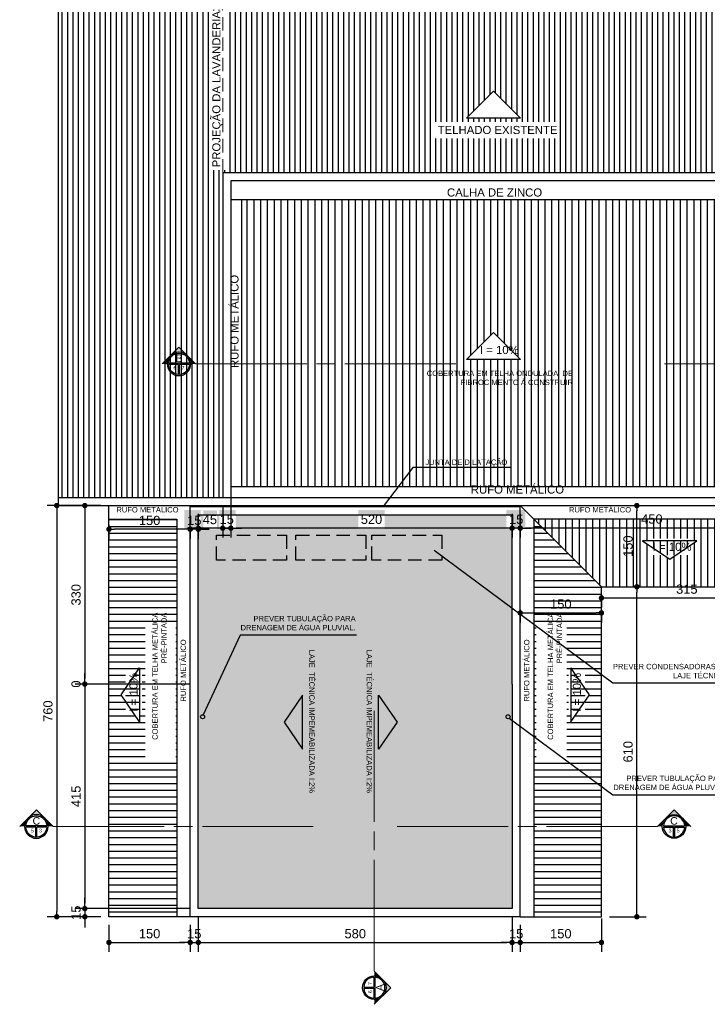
# Model space of a CAD drawing. Header units: metres. Extents: x -44 to 208, y -13 to 238.
# Tile 147 of 154: x 136 to 149, y 91 to 109. Entities that reach past the tile are written whole.
import ezdxf
from ezdxf.enums import TextEntityAlignment as Align

# ---------------------------------------------------------------- set-up
doc = ezdxf.new("R2010")
doc.units = ezdxf.units.M
doc.header["$MEASUREMENT"] = 0
doc.linetypes.add('HIDDEN', pattern=[0.375, 0.25, -0.125])
doc.layers.add('A4Proj', color=1, linetype='HIDDEN', lineweight=9)
doc.layers.add('VIS-V03', color=4, linetype='Continuous', lineweight=25)
for name, color, linetype in [('ALV-CONS', 12, 'Continuous'), ('CTA-GER', 35, 'Continuous'), ('HTC-PIS', 8, 'Continuous'), ('PRJ-GER', 1, 'HIDDEN'), ('SMB-GER', 9, 'Continuous'), ('TXT-ESP', 40, 'Continuous'), ('VIS-V04', 30, 'Continuous'), ('VIS-V05', 31, 'Continuous')]:
    doc.layers.add(name, color=color, linetype=linetype)
doc.styles.add('ARIAL', font='arial.ttf')
doc.styles.add('Griffe', font='arial.ttf')
doc.styles.add('Texto Cota', font='arial.ttf')
doc.styles.add('Texto Especificacao 1-100', font='arial.ttf', dxfattribs={"height": 0.15})
doc.dimstyles.new('ARQ-1-100', dxfattribs={"dimscale": 0, "dimtxt": 0.17, "dimasz": 0.1, "dimexe": 0.175, "dimexo": 0.15, "dimgap": 0.075, "dimtad": 1, "dimdec": 0, "dimlfac": 100, "dimzin": 1, "dimdsep": 46, "dimtxsty": 'Texto Cota', "dimblk1": 'DOT', "dimblk2": 'DOT', "dimsah": 1, "dimcen": 0.2, "dimclrd": 256, "dimclre": 256, "dimclrt": 15, "dimaunit": 1, "dimazin": 0, "dimtfac": 1.8, "dimtdec": 0, "dimtix": 1, "dimtmove": 2, "dimatfit": 1, "dimldrblk": 'DOT', "dimfxl": 1, "dimtolj": 1, "dimtzin": 4, "dimlwd": -1, "dimarcsym": 0})

# ---------------------------------------------------------------- blocks, each defined once
blk = doc.blocks.new('_DOT')
at = {"color": 0, "linetype": 'ByBlock'}
blk.add_line((-0.5, 0), (-1, 0), dxfattribs=at)
at = {"color": 0, "linetype": 'ByBlock', "const_width": 0.5}
blk.add_lwpolyline([(-0.25, 0, 1), (0.25, 0, 1)], format="xyb", close=True, dxfattribs=at)
blk = doc.blocks.new('*D3747')
at = {"layer": 'CTA-GER', "lineweight": -2, "transparency": 16777216}
for p, q in [((149.663, 100.385), (149.663, 99.792)), ((145.158, 100.235), (145.158, 99.792))]:
    blk.add_line(p, q, dxfattribs=at)
at = {"layer": 'CTA-GER', "transparency": 16777216}
blk.add_line((149.563, 99.967), (145.258, 99.967), dxfattribs=at)
at = {"layer": 'Defpoints', "color": 0, "transparency": 16777216}
for p in [(149.663, 100.535), (145.158, 100.385), (145.158, 99.967)]:
    blk.add_point(p, dxfattribs=at)
at = {"layer": 'CTA-GER', "transparency": 16777216, "xscale": 0.1, "yscale": 0.1, "zscale": 0.1, "rotation": 180}
blk.add_blockref('_DOT', (145.158, 99.967), dxfattribs=at)
at = {"layer": 'CTA-GER', "transparency": 16777216, "xscale": 0.1, "yscale": 0.1, "zscale": 0.1}
blk.add_blockref('_DOT', (149.663, 99.967), dxfattribs=at)
at = {"layer": 'CTA-GER', "color": 15, "transparency": 16777216, "insert": (147.589, 100.135), "char_height": 0.17, "attachment_point": 5, "style": 'Texto Cota'}
blk.add_mtext('\\A1;450', dxfattribs=at)
blk = doc.blocks.new('*D3748')
at = {"layer": 'CTA-GER', "lineweight": -2, "transparency": 16777216}
for p, q in [((139.813, 100.585), (139.813, 99.792)), ((139.663, 100.385), (139.663, 99.792))]:
    blk.add_line(p, q, dxfattribs=at)
at = {"layer": 'CTA-GER', "transparency": 16777216}
for p, q in [((139.563, 99.967), (139.463, 99.967)), ((139.813, 99.967), (139.663, 99.967)), ((139.913, 99.967), (140.013, 99.967))]:
    blk.add_line(p, q, dxfattribs=at)
at = {"layer": 'Defpoints', "color": 0, "transparency": 16777216}
for p in [(139.813, 100.735), (139.663, 100.535), (139.663, 99.967)]:
    blk.add_point(p, dxfattribs=at)
at = {"layer": 'CTA-GER', "transparency": 16777216, "xscale": 0.1, "yscale": 0.1, "zscale": 0.1}
blk.add_blockref('_DOT', (139.663, 99.967), dxfattribs=at)
at = {"layer": 'CTA-GER', "transparency": 16777216, "xscale": 0.1, "yscale": 0.1, "zscale": 0.1, "rotation": 180}
blk.add_blockref('_DOT', (139.813, 99.967), dxfattribs=at)
at = {"layer": 'CTA-GER', "color": 15, "transparency": 16777216, "insert": (139.738, 100.129), "char_height": 0.17, "attachment_point": 5, "style": 'Texto Cota'}
blk.add_mtext('\\A1;15', dxfattribs=at)
blk = doc.blocks.new('*D3749')
at = {"layer": 'CTA-GER', "lineweight": -2, "transparency": 16777216}
for p, q in [((139.663, 100.385), (139.663, 99.792)), ((139.213, 100.235), (139.213, 99.792))]:
    blk.add_line(p, q, dxfattribs=at)
at = {"layer": 'CTA-GER', "transparency": 16777216}
for p, q in [((139.113, 99.967), (139.013, 99.967)), ((139.663, 99.967), (139.213, 99.967)), ((139.763, 99.967), (139.863, 99.967))]:
    blk.add_line(p, q, dxfattribs=at)
at = {"layer": 'Defpoints', "color": 0, "transparency": 16777216}
for p in [(139.663, 100.535), (139.213, 100.385), (139.213, 99.967)]:
    blk.add_point(p, dxfattribs=at)
at = {"layer": 'CTA-GER', "transparency": 16777216, "xscale": 0.1, "yscale": 0.1, "zscale": 0.1}
blk.add_blockref('_DOT', (139.213, 99.967), dxfattribs=at)
at = {"layer": 'CTA-GER', "transparency": 16777216, "xscale": 0.1, "yscale": 0.1, "zscale": 0.1, "rotation": 180}
blk.add_blockref('_DOT', (139.663, 99.967), dxfattribs=at)
at = {"layer": 'CTA-GER', "color": 15, "transparency": 16777216, "insert": (139.426, 100.125), "char_height": 0.17, "attachment_point": 5, "style": 'Texto Cota'}
blk.add_mtext('\\A1;45', dxfattribs=at)
blk = doc.blocks.new('*D4093')
at = {"layer": 'CTA-GER', "lineweight": -2, "transparency": 16777216}
for p, q in [((145.008, 100.235), (145.008, 99.792)), ((145.158, 100.235), (145.158, 99.792))]:
    blk.add_line(p, q, dxfattribs=at)
at = {"layer": 'CTA-GER', "transparency": 16777216}
for p, q in [((144.908, 99.967), (144.808, 99.967)), ((145.158, 99.967), (145.008, 99.967)), ((145.258, 99.967), (145.358, 99.967))]:
    blk.add_line(p, q, dxfattribs=at)
at = {"layer": 'Defpoints', "color": 0, "transparency": 16777216}
for p in [(145.008, 100.385), (145.158, 100.385), (145.008, 99.967)]:
    blk.add_point(p, dxfattribs=at)
at = {"layer": 'CTA-GER', "transparency": 16777216, "xscale": 0.1, "yscale": 0.1, "zscale": 0.1}
blk.add_blockref('_DOT', (145.008, 99.967), dxfattribs=at)
at = {"layer": 'CTA-GER', "transparency": 16777216, "xscale": 0.1, "yscale": 0.1, "zscale": 0.1, "rotation": 180}
blk.add_blockref('_DOT', (145.158, 99.967), dxfattribs=at)
at = {"layer": 'CTA-GER', "color": 15, "transparency": 16777216, "insert": (145.083, 100.129), "char_height": 0.17, "attachment_point": 5, "style": 'Texto Cota'}
blk.add_mtext('\\A1;15', dxfattribs=at)
blk = doc.blocks.new('*D4094')
at = {"layer": 'CTA-GER', "lineweight": -2, "transparency": 16777216}
for p, q in [((139.813, 100.235), (139.813, 99.792)), ((145.008, 100.235), (145.008, 99.792))]:
    blk.add_line(p, q, dxfattribs=at)
at = {"layer": 'CTA-GER', "transparency": 16777216}
blk.add_line((144.908, 99.967), (139.913, 99.967), dxfattribs=at)
at = {"layer": 'Defpoints', "color": 0, "transparency": 16777216}
for p in [(139.813, 100.385), (145.008, 100.385), (139.813, 99.967)]:
    blk.add_point(p, dxfattribs=at)
at = {"layer": 'CTA-GER', "transparency": 16777216, "xscale": 0.1, "yscale": 0.1, "zscale": 0.1, "rotation": 180}
blk.add_blockref('_DOT', (139.813, 99.967), dxfattribs=at)
at = {"layer": 'CTA-GER', "transparency": 16777216, "xscale": 0.1, "yscale": 0.1, "zscale": 0.1}
blk.add_blockref('_DOT', (145.008, 99.967), dxfattribs=at)
at = {"layer": 'CTA-GER', "color": 15, "transparency": 16777216, "insert": (142.411, 100.129), "char_height": 0.17, "attachment_point": 5, "style": 'Texto Cota'}
blk.add_mtext('\\A1;520', dxfattribs=at)
blk = doc.blocks.new('*D4095')
at = {"layer": 'CTA-GER', "lineweight": -2, "transparency": 16777216}
for p, q in [((139.213, 100.235), (139.213, 99.773)), ((139.063, 99.997), (139.063, 99.773))]:
    blk.add_line(p, q, dxfattribs=at)
at = {"layer": 'CTA-GER', "transparency": 16777216}
for p, q in [((138.963, 99.948), (138.863, 99.948)), ((139.213, 99.948), (139.063, 99.948)), ((139.313, 99.948), (139.413, 99.948))]:
    blk.add_line(p, q, dxfattribs=at)
at = {"layer": 'Defpoints', "color": 0, "transparency": 16777216}
for p in [(139.213, 100.385), (139.063, 100.147), (139.063, 99.948)]:
    blk.add_point(p, dxfattribs=at)
at = {"layer": 'CTA-GER', "transparency": 16777216, "xscale": 0.1, "yscale": 0.1, "zscale": 0.1}
blk.add_blockref('_DOT', (139.063, 99.948), dxfattribs=at)
at = {"layer": 'CTA-GER', "transparency": 16777216, "xscale": 0.1, "yscale": 0.1, "zscale": 0.1, "rotation": 180}
blk.add_blockref('_DOT', (139.213, 99.948), dxfattribs=at)
at = {"layer": 'CTA-GER', "color": 15, "transparency": 16777216, "insert": (139.138, 100.109), "char_height": 0.17, "attachment_point": 5, "style": 'Texto Cota'}
blk.add_mtext('\\A1;15', dxfattribs=at)
blk = doc.blocks.new('*D4096')
at = {"layer": 'CTA-GER', "lineweight": -2, "transparency": 16777216}
for p, q in [((137.563, 100.028), (137.563, 99.773)), ((139.063, 99.997), (139.063, 99.773))]:
    blk.add_line(p, q, dxfattribs=at)
at = {"layer": 'CTA-GER', "transparency": 16777216}
blk.add_line((138.963, 99.948), (137.663, 99.948), dxfattribs=at)
at = {"layer": 'Defpoints', "color": 0, "transparency": 16777216}
for p in [(137.563, 100.178), (139.063, 100.147), (137.563, 99.948)]:
    blk.add_point(p, dxfattribs=at)
at = {"layer": 'CTA-GER', "transparency": 16777216, "xscale": 0.1, "yscale": 0.1, "zscale": 0.1, "rotation": 180}
blk.add_blockref('_DOT', (137.563, 99.948), dxfattribs=at)
at = {"layer": 'CTA-GER', "transparency": 16777216, "xscale": 0.1, "yscale": 0.1, "zscale": 0.1}
blk.add_blockref('_DOT', (139.063, 99.948), dxfattribs=at)
at = {"layer": 'CTA-GER', "color": 15, "transparency": 16777216, "insert": (138.313, 100.109), "char_height": 0.17, "attachment_point": 5, "style": 'Texto Cota'}
blk.add_mtext('\\A1;150', dxfattribs=at)
blk = doc.blocks.new('*D4097')
at = {"layer": 'CTA-GER', "lineweight": -2, "transparency": 16777216}
for p, q in [((137.563, 92.637), (137.563, 92.137)), ((139.063, 92.637), (139.063, 92.137))]:
    blk.add_line(p, q, dxfattribs=at)
at = {"layer": 'CTA-GER', "transparency": 16777216}
blk.add_line((137.663, 92.312), (138.963, 92.312), dxfattribs=at)
at = {"layer": 'Defpoints', "color": 0, "transparency": 16777216}
for p in [(137.563, 92.787), (139.063, 92.787), (139.063, 92.312)]:
    blk.add_point(p, dxfattribs=at)
at = {"layer": 'CTA-GER', "transparency": 16777216, "xscale": 0.1, "yscale": 0.1, "zscale": 0.1, "rotation": 180}
blk.add_blockref('_DOT', (137.563, 92.312), dxfattribs=at)
at = {"layer": 'CTA-GER', "transparency": 16777216, "xscale": 0.1, "yscale": 0.1, "zscale": 0.1}
blk.add_blockref('_DOT', (139.063, 92.312), dxfattribs=at)
at = {"layer": 'CTA-GER', "color": 15, "transparency": 16777216, "insert": (138.313, 92.473), "char_height": 0.17, "attachment_point": 5, "style": 'Texto Cota'}
blk.add_mtext('\\A1;150', dxfattribs=at)
blk = doc.blocks.new('*D4098')
at = {"layer": 'CTA-GER', "lineweight": -2, "transparency": 16777216}
for p, q in [((139.063, 92.637), (139.063, 92.137)), ((139.213, 92.787), (139.213, 92.137))]:
    blk.add_line(p, q, dxfattribs=at)
at = {"layer": 'CTA-GER', "transparency": 16777216}
for p, q in [((138.963, 92.312), (138.863, 92.312)), ((139.063, 92.312), (139.213, 92.312)), ((139.313, 92.312), (139.413, 92.312))]:
    blk.add_line(p, q, dxfattribs=at)
at = {"layer": 'Defpoints', "color": 0, "transparency": 16777216}
for p in [(139.213, 92.937), (139.063, 92.787), (139.213, 92.312)]:
    blk.add_point(p, dxfattribs=at)
at = {"layer": 'CTA-GER', "transparency": 16777216, "xscale": 0.1, "yscale": 0.1, "zscale": 0.1}
blk.add_blockref('_DOT', (139.063, 92.312), dxfattribs=at)
at = {"layer": 'CTA-GER', "transparency": 16777216, "xscale": 0.1, "yscale": 0.1, "zscale": 0.1, "rotation": 180}
blk.add_blockref('_DOT', (139.213, 92.312), dxfattribs=at)
at = {"layer": 'CTA-GER', "color": 15, "transparency": 16777216, "insert": (139.138, 92.473), "char_height": 0.17, "attachment_point": 5, "style": 'Texto Cota'}
blk.add_mtext('\\A1;15', dxfattribs=at)
blk = doc.blocks.new('*D4099')
at = {"layer": 'CTA-GER', "lineweight": -2, "transparency": 16777216}
for p, q in [((139.213, 92.787), (139.213, 92.137)), ((145.008, 92.787), (145.008, 92.137))]:
    blk.add_line(p, q, dxfattribs=at)
at = {"layer": 'CTA-GER', "transparency": 16777216}
blk.add_line((139.313, 92.312), (144.908, 92.312), dxfattribs=at)
at = {"layer": 'Defpoints', "color": 0, "transparency": 16777216}
for p in [(139.213, 92.937), (145.008, 92.937), (145.008, 92.312)]:
    blk.add_point(p, dxfattribs=at)
at = {"layer": 'CTA-GER', "transparency": 16777216, "xscale": 0.1, "yscale": 0.1, "zscale": 0.1, "rotation": 180}
blk.add_blockref('_DOT', (139.213, 92.312), dxfattribs=at)
at = {"layer": 'CTA-GER', "transparency": 16777216, "xscale": 0.1, "yscale": 0.1, "zscale": 0.1}
blk.add_blockref('_DOT', (145.008, 92.312), dxfattribs=at)
at = {"layer": 'CTA-GER', "color": 15, "transparency": 16777216, "insert": (142.111, 92.473), "char_height": 0.17, "attachment_point": 5, "style": 'Texto Cota'}
blk.add_mtext('\\A1;580', dxfattribs=at)
blk = doc.blocks.new('*D4100')
at = {"layer": 'CTA-GER', "lineweight": -2, "transparency": 16777216}
for p, q in [((145.008, 92.787), (145.008, 92.137)), ((145.158, 92.637), (145.158, 92.137))]:
    blk.add_line(p, q, dxfattribs=at)
at = {"layer": 'CTA-GER', "transparency": 16777216}
for p, q in [((144.908, 92.312), (144.808, 92.312)), ((145.008, 92.312), (145.158, 92.312)), ((145.258, 92.312), (145.358, 92.312))]:
    blk.add_line(p, q, dxfattribs=at)
at = {"layer": 'Defpoints', "color": 0, "transparency": 16777216}
for p in [(145.008, 92.937), (145.158, 92.787), (145.158, 92.312)]:
    blk.add_point(p, dxfattribs=at)
at = {"layer": 'CTA-GER', "transparency": 16777216, "xscale": 0.1, "yscale": 0.1, "zscale": 0.1}
blk.add_blockref('_DOT', (145.008, 92.312), dxfattribs=at)
at = {"layer": 'CTA-GER', "transparency": 16777216, "xscale": 0.1, "yscale": 0.1, "zscale": 0.1, "rotation": 180}
blk.add_blockref('_DOT', (145.158, 92.312), dxfattribs=at)
at = {"layer": 'CTA-GER', "color": 15, "transparency": 16777216, "insert": (145.083, 92.473), "char_height": 0.17, "attachment_point": 5, "style": 'Texto Cota'}
blk.add_mtext('\\A1;15', dxfattribs=at)
blk = doc.blocks.new('*D4101')
at = {"layer": 'CTA-GER', "lineweight": -2, "transparency": 16777216}
for p, q in [((145.158, 92.637), (145.158, 92.137)), ((146.658, 92.755), (146.658, 92.137))]:
    blk.add_line(p, q, dxfattribs=at)
at = {"layer": 'CTA-GER', "transparency": 16777216}
blk.add_line((145.258, 92.312), (146.558, 92.312), dxfattribs=at)
at = {"layer": 'Defpoints', "color": 0, "transparency": 16777216}
for p in [(146.658, 92.905), (145.158, 92.787), (146.658, 92.312)]:
    blk.add_point(p, dxfattribs=at)
at = {"layer": 'CTA-GER', "transparency": 16777216, "xscale": 0.1, "yscale": 0.1, "zscale": 0.1, "rotation": 180}
blk.add_blockref('_DOT', (145.158, 92.312), dxfattribs=at)
at = {"layer": 'CTA-GER', "transparency": 16777216, "xscale": 0.1, "yscale": 0.1, "zscale": 0.1}
blk.add_blockref('_DOT', (146.658, 92.312), dxfattribs=at)
at = {"layer": 'CTA-GER', "color": 15, "transparency": 16777216, "insert": (145.908, 92.473), "char_height": 0.17, "attachment_point": 5, "style": 'Texto Cota'}
blk.add_mtext('\\A1;150', dxfattribs=at)
blk = doc.blocks.new('*D4102')
at = {"layer": 'CTA-GER', "lineweight": -2, "transparency": 16777216}
for p, q in [((137.413, 100.385), (136.941, 100.385)), ((139.063, 97.087), (136.941, 97.087))]:
    blk.add_line(p, q, dxfattribs=at)
at = {"layer": 'CTA-GER', "transparency": 16777216}
blk.add_line((137.116, 100.285), (137.116, 97.187), dxfattribs=at)
at = {"layer": 'Defpoints', "color": 0, "transparency": 16777216}
for p in [(137.563, 100.385), (137.116, 97.087), (139.213, 97.087)]:
    blk.add_point(p, dxfattribs=at)
at = {"layer": 'CTA-GER', "transparency": 16777216, "xscale": 0.1, "yscale": 0.1, "zscale": 0.1}
for p, rotation in [((137.116, 100.385), 90), ((137.116, 97.087), 270)]:
    blk.add_blockref('_DOT', p, dxfattribs=dict(at, rotation=rotation))
at = {"layer": 'CTA-GER', "color": 15, "transparency": 16777216, "insert": (136.955, 98.736), "char_height": 0.17, "attachment_point": 5, "rotation": 90, "style": 'Texto Cota'}
blk.add_mtext('\\A1;330', dxfattribs=at)
blk = doc.blocks.new('*D4103')
at = {"layer": 'CTA-GER', "transparency": 16777216}
for p, q in [((137.116, 97.187), (137.116, 97.287)), ((137.116, 96.987), (137.116, 96.887))]:
    blk.add_line(p, q, dxfattribs=at)
at = {"layer": 'CTA-GER', "lineweight": -2, "transparency": 16777216}
blk.add_line((139.063, 97.087), (136.941, 97.087), dxfattribs=at)
blk.add_line((139.063, 97.087), (136.941, 97.087), dxfattribs=at)
at = {"layer": 'Defpoints', "color": 0, "transparency": 16777216}
for p in [(137.116, 97.087), (139.213, 97.087), (139.213, 97.087)]:
    blk.add_point(p, dxfattribs=at)
at = {"layer": 'CTA-GER', "transparency": 16777216, "xscale": 0.1, "yscale": 0.1, "zscale": 0.1}
for rotation in [270, 90]:
    blk.add_blockref('_DOT', (137.116, 97.087), dxfattribs=dict(at, rotation=rotation))
at = {"layer": 'CTA-GER', "color": 15, "transparency": 16777216, "insert": (136.955, 97.087), "char_height": 0.17, "attachment_point": 5, "rotation": 90, "style": 'Texto Cota'}
blk.add_mtext('\\A1;0', dxfattribs=at)
blk = doc.blocks.new('*D4104')
at = {"layer": 'CTA-GER', "lineweight": -2, "transparency": 16777216}
for p, q in [((139.063, 97.087), (136.941, 97.087)), ((139.063, 92.937), (136.941, 92.937))]:
    blk.add_line(p, q, dxfattribs=at)
at = {"layer": 'CTA-GER', "transparency": 16777216}
blk.add_line((137.116, 96.987), (137.116, 93.037), dxfattribs=at)
at = {"layer": 'Defpoints', "color": 0, "transparency": 16777216}
for p in [(139.213, 97.087), (137.116, 92.937), (139.213, 92.937)]:
    blk.add_point(p, dxfattribs=at)
at = {"layer": 'CTA-GER', "transparency": 16777216, "xscale": 0.1, "yscale": 0.1, "zscale": 0.1}
for p, rotation in [((137.116, 97.087), 90), ((137.116, 92.937), 270)]:
    blk.add_blockref('_DOT', p, dxfattribs=dict(at, rotation=rotation))
at = {"layer": 'CTA-GER', "color": 15, "transparency": 16777216, "insert": (136.955, 95.012), "char_height": 0.17, "attachment_point": 5, "rotation": 90, "style": 'Texto Cota'}
blk.add_mtext('\\A1;415', dxfattribs=at)
blk = doc.blocks.new('*D4105')
at = {"layer": 'CTA-GER', "transparency": 16777216}
for p, q in [((137.116, 93.037), (137.116, 93.137)), ((137.116, 92.937), (137.116, 92.787)), ((137.116, 92.687), (137.116, 92.587))]:
    blk.add_line(p, q, dxfattribs=at)
at = {"layer": 'CTA-GER', "lineweight": -2, "transparency": 16777216}
for p, q in [((139.063, 92.937), (136.941, 92.937)), ((137.413, 92.787), (136.941, 92.787))]:
    blk.add_line(p, q, dxfattribs=at)
at = {"layer": 'Defpoints', "color": 0, "transparency": 16777216}
for p in [(139.213, 92.937), (137.116, 92.787), (137.563, 92.787)]:
    blk.add_point(p, dxfattribs=at)
at = {"layer": 'CTA-GER', "transparency": 16777216, "xscale": 0.1, "yscale": 0.1, "zscale": 0.1}
for p, rotation in [((137.116, 92.937), 270), ((137.116, 92.787), 90)]:
    blk.add_blockref('_DOT', p, dxfattribs=dict(at, rotation=rotation))
at = {"layer": 'CTA-GER', "color": 15, "transparency": 16777216, "insert": (136.955, 92.862), "char_height": 0.17, "attachment_point": 5, "rotation": 90, "style": 'Texto Cota'}
blk.add_mtext('\\A1;15', dxfattribs=at)
blk = doc.blocks.new('*D4106')
at = {"layer": 'CTA-GER', "lineweight": -2, "transparency": 16777216}
for p, q in [((137.413, 100.385), (136.423, 100.385)), ((137.413, 92.787), (136.423, 92.787))]:
    blk.add_line(p, q, dxfattribs=at)
at = {"layer": 'CTA-GER', "transparency": 16777216}
blk.add_line((136.598, 100.285), (136.598, 92.887), dxfattribs=at)
at = {"layer": 'Defpoints', "color": 0, "transparency": 16777216}
for p in [(137.563, 100.385), (136.598, 92.787), (137.563, 92.787)]:
    blk.add_point(p, dxfattribs=at)
at = {"layer": 'CTA-GER', "transparency": 16777216, "xscale": 0.1, "yscale": 0.1, "zscale": 0.1}
for p, rotation in [((136.598, 100.385), 90), ((136.598, 92.787), 270)]:
    blk.add_blockref('_DOT', p, dxfattribs=dict(at, rotation=rotation))
at = {"layer": 'CTA-GER', "color": 15, "transparency": 16777216, "insert": (136.436, 96.586), "char_height": 0.17, "attachment_point": 5, "rotation": 90, "style": 'Texto Cota'}
blk.add_mtext('\\A1;760', dxfattribs=at)
blk = doc.blocks.new('*D4107')
at = {"layer": 'CTA-GER', "lineweight": -2, "transparency": 16777216}
for p, q in [((146.808, 98.885), (147.486, 98.885)), ((146.808, 92.787), (147.486, 92.787))]:
    blk.add_line(p, q, dxfattribs=at)
at = {"layer": 'CTA-GER', "transparency": 16777216}
blk.add_line((147.311, 92.887), (147.311, 98.785), dxfattribs=at)
at = {"layer": 'Defpoints', "color": 0, "transparency": 16777216}
for p in [(146.658, 98.885), (147.311, 98.885), (146.658, 92.787)]:
    blk.add_point(p, dxfattribs=at)
at = {"layer": 'CTA-GER', "transparency": 16777216, "xscale": 0.1, "yscale": 0.1, "zscale": 0.1}
for p, rotation in [((147.311, 98.885), 90), ((147.311, 92.787), 270)]:
    blk.add_blockref('_DOT', p, dxfattribs=dict(at, rotation=rotation))
at = {"layer": 'CTA-GER', "color": 15, "transparency": 16777216, "insert": (147.149, 95.836), "char_height": 0.17, "attachment_point": 5, "rotation": 90, "style": 'Texto Cota'}
blk.add_mtext('\\A1;610', dxfattribs=at)
blk = doc.blocks.new('*D4108')
at = {"layer": 'CTA-GER', "lineweight": -2, "transparency": 16777216}
for p, q in [((146.961, 100.385), (147.486, 100.385)), ((146.808, 98.885), (147.486, 98.885))]:
    blk.add_line(p, q, dxfattribs=at)
at = {"layer": 'CTA-GER', "transparency": 16777216}
blk.add_line((147.311, 98.985), (147.311, 100.285), dxfattribs=at)
at = {"layer": 'Defpoints', "color": 0, "transparency": 16777216}
for p in [(146.811, 100.385), (147.311, 100.385), (146.658, 98.885)]:
    blk.add_point(p, dxfattribs=at)
at = {"layer": 'CTA-GER', "transparency": 16777216, "xscale": 0.1, "yscale": 0.1, "zscale": 0.1}
for p, rotation in [((147.311, 100.385), 90), ((147.311, 98.885), 270)]:
    blk.add_blockref('_DOT', p, dxfattribs=dict(at, rotation=rotation))
at = {"layer": 'CTA-GER', "color": 15, "transparency": 16777216, "insert": (147.149, 99.635), "char_height": 0.17, "attachment_point": 5, "rotation": 90, "style": 'Texto Cota'}
blk.add_mtext('\\A1;150', dxfattribs=at)
blk = doc.blocks.new('*D4109')
at = {"layer": 'CTA-GER', "lineweight": -2, "transparency": 16777216}
for p, q in [((145.158, 98.459), (145.158, 98.226)), ((146.658, 98.459), (146.658, 98.226))]:
    blk.add_line(p, q, dxfattribs=at)
at = {"layer": 'CTA-GER', "transparency": 16777216}
blk.add_line((145.258, 98.401), (146.558, 98.401), dxfattribs=at)
at = {"layer": 'Defpoints', "color": 0, "transparency": 16777216}
for p in [(145.158, 98.609), (146.658, 98.609), (146.658, 98.401)]:
    blk.add_point(p, dxfattribs=at)
at = {"layer": 'CTA-GER', "transparency": 16777216, "xscale": 0.1, "yscale": 0.1, "zscale": 0.1, "rotation": 180}
blk.add_blockref('_DOT', (145.158, 98.401), dxfattribs=at)
at = {"layer": 'CTA-GER', "transparency": 16777216, "xscale": 0.1, "yscale": 0.1, "zscale": 0.1}
blk.add_blockref('_DOT', (146.658, 98.401), dxfattribs=at)
at = {"layer": 'CTA-GER', "color": 15, "transparency": 16777216, "insert": (145.908, 98.563), "char_height": 0.17, "attachment_point": 5, "style": 'Texto Cota'}
blk.add_mtext('\\A1;150', dxfattribs=at)
blk = doc.blocks.new('*D4110')
at = {"layer": 'CTA-GER', "lineweight": -2, "transparency": 16777216}
for p, q in [((146.658, 98.735), (146.658, 98.502)), ((149.812, 98.735), (149.812, 98.502))]:
    blk.add_line(p, q, dxfattribs=at)
at = {"layer": 'CTA-GER', "transparency": 16777216}
blk.add_line((146.758, 98.677), (149.712, 98.677), dxfattribs=at)
at = {"layer": 'Defpoints', "color": 0, "transparency": 16777216}
for p in [(146.658, 98.885), (149.812, 98.885), (149.812, 98.677)]:
    blk.add_point(p, dxfattribs=at)
at = {"layer": 'CTA-GER', "transparency": 16777216, "xscale": 0.1, "yscale": 0.1, "zscale": 0.1, "rotation": 180}
blk.add_blockref('_DOT', (146.658, 98.677), dxfattribs=at)
at = {"layer": 'CTA-GER', "transparency": 16777216, "xscale": 0.1, "yscale": 0.1, "zscale": 0.1}
blk.add_blockref('_DOT', (149.812, 98.677), dxfattribs=at)
at = {"layer": 'CTA-GER', "color": 15, "transparency": 16777216, "insert": (148.235, 98.839), "char_height": 0.17, "attachment_point": 5, "style": 'Texto Cota'}
blk.add_mtext('\\A1;315', dxfattribs=at)
blk = doc.blocks.new('Corte dir-cima')
h = blk.add_hatch(color=256)
h.dxf.hatch_style = 1
h.paths.add_polyline_path([(8.189, 0.439), (7.75, 0.879), (7.311, 0.439, -0.414214)])
h = blk.add_hatch(color=256)
h.dxf.hatch_style = 1
h.paths.add_polyline_path([(7.311, 0.439, 0.198912), (7.129, 0), (6.871, 0)])
h = blk.add_hatch(color=256)
h.dxf.hatch_style = 1
h.paths.add_polyline_path([(8.189, 0.439), (8.629, 0), (8.371, 0, 0.198912)])
for p, q in [((6.871, 0), (7.75, 0.879)), ((8.629, 0), (7.75, 0.879)), ((7.192, 0.031), (8.308, 0.031)), ((7.129, -0.031), (7.129, -0.031)), ((7.192, -0.031), (7.719, -0.031)), ((7.719, -0.559), (7.719, -0.031)), ((7.781, -0.031), (8.308, -0.031)), ((7.781, -0.559), (7.781, -0.031))]:
    blk.add_line(p, q)
at = {"const_width": 0.05}
for points in [[(-6.871, 0), (-1, 0)], [(-0.5, 0), (0.5, 0)], [(1, 0), (6.871, 0)]]:
    blk.add_lwpolyline(points, dxfattribs=at)
blk.add_circle((7.75, 0), 0.621)
for start, end in [(3.1847, 176.8153), (183.1847, 266.8153), (273.1847, 356.8153)]:
    blk.add_arc((7.75, 0), 0.559, start, end)
at = {"style": 'Griffe'}
for tag, height, p in [('A', 0.4, (7.75, 0.295)), ('B', 0.2, (7.537, -0.213)), ('C', 0.2, (7.963, -0.213))]:
    blk.add_attdef(tag, text='', height=height, dxfattribs=at).set_placement(p, align=Align.MIDDLE_CENTER)

msp = doc.modelspace()

# ---------------------------------------------------------------- hatches: boundary and pattern name
at = {"layer": 'ALV-CONS'}
h = msp.add_hatch(dxfattribs=at)
h.set_pattern_fill('ANSI31', color=256, angle=45)
h.set_pattern_definition([(90, (158.3678, 0.38505), (-0.125, 3e-17), [])])
h.paths.add_polyline_path([(149.463, 106.035), (140.013, 106.035), (140.013, 100.735), (149.463, 100.735)])
h.paths.add_polyline_path([(145.164, 103.085), (144.164, 103.085), (144.664, 103.585)], flags=16)
h.paths.add_polyline_path([(144.418, 103.117), (144.946, 103.117), (144.946, 103.323), (144.418, 103.323)], flags=8)
h = msp.add_hatch(dxfattribs=at)
h.set_pattern_fill('ANSI31', color=256, angle=45)
h.paths.add_polyline_path([(149.812, 100.135), (145.409, 100.135), (146.658, 98.885), (149.812, 98.885)])
h.paths.add_polyline_path([(147.418, 99.732), (148.418, 99.732), (147.918, 99.392)], flags=16)
h.paths.add_polyline_path([(149.555, 99.952), (149.904, 99.952), (149.904, 100.303), (149.555, 100.303)])
h.paths.add_polyline_path([(147.548, 99.469), (148.339, 99.469), (148.339, 99.778), (147.548, 99.778)], flags=16)
h = msp.add_hatch(dxfattribs=at)
h.set_pattern_fill('ANSI31', color=256, angle=135)
h.paths.add_polyline_path([(138.813, 100.135), (137.563, 100.135), (137.563, 92.787), (138.813, 92.787)])
h.paths.add_polyline_path([(138.127, 97.388), (138.127, 96.388), (137.786, 96.888)], flags=16)
h.paths.add_polyline_path([(138.795, 95.704), (138.795, 98.137), (138.229, 98.137), (138.229, 95.704)], flags=16)
h.paths.add_polyline_path([(138.175, 96.519), (138.175, 97.31), (137.866, 97.31), (137.866, 96.519)], flags=16)
h = msp.add_hatch(dxfattribs=at)
h.set_pattern_fill('ANSI31', color=256, angle=135)
h.paths.add_polyline_path([(145.408, 100.135), (145.408, 92.787), (146.658, 92.787), (146.658, 98.885)])
h.paths.add_polyline_path([(146.095, 97.388), (146.435, 96.888), (146.095, 96.388)], flags=16)
h.paths.add_polyline_path([(146.019, 95.704), (146.019, 98.137), (145.453, 98.137), (145.453, 95.704)], flags=16)
h.paths.add_polyline_path([(146.357, 96.519), (146.357, 97.31), (146.048, 97.31), (146.048, 96.519)], flags=16)
at = {"layer": 'HTC-PIS'}
h = msp.add_hatch(dxfattribs=at)
h.set_pattern_fill('_USER', color=256, scale=0.1, angle=90, pattern_type=0)
h.set_pattern_definition([(90, (0, 0), (-0.1, 6e-18), [])])
h.paths.add_polyline_path([(139.663, 106.535), (139.663, 109.535), (136.632, 109.539), (136.632, 100.539), (139.663, 100.535)])
h.paths.add_polyline_path([(149.813, 109.535), (139.663, 109.535), (139.663, 106.535), (149.813, 106.535)])
h.paths.add_polyline_path([(144.164, 107.541), (144.664, 108.041), (145.164, 107.541)], flags=16)
h.paths.add_polyline_path([(152.313, 106.535), (149.813, 106.535), (149.813, 100.535), (152.313, 100.535)], flags=17)
h.paths.add_polyline_path([(154.313, 109.535), (149.813, 109.535), (149.813, 106.535), (152.313, 106.535), (152.313, 100.535), (152.463, 100.535), (154.313, 100.535)])
h.paths.add_polyline_path([(154.313, 119.385), (149.813, 119.385), (149.813, 110.735), (154.313, 110.735)])
h.paths.add_polyline_path([(149.813, 119.385), (139.663, 119.385), (139.663, 110.735), (149.813, 110.735)])
h.paths.add_polyline_path([(144.664, 115.098), (144.164, 115.598), (145.164, 115.598)], flags=16)
h.paths.add_polyline_path([(139.663, 119.385), (136.632, 119.385), (136.632, 110.735), (139.663, 110.735)])
h.paths.add_polyline_path([(139.735, 106.581), (139.735, 109.545), (139.426, 109.545), (139.426, 106.581)])
h.paths.add_polyline_path([(143.592, 107.165), (145.879, 107.165), (145.879, 107.474), (143.592, 107.474)], flags=16)
h.paths.add_polyline_path([(149.895, 106.581), (149.895, 109.545), (149.586, 109.545), (149.586, 106.581)])
h.paths.add_polyline_path([(152.369, 101.733), (152.369, 104.696), (152.06, 104.696), (152.06, 101.733)], flags=16)
h.paths.add_polyline_path([(150.139, 114.918), (150.139, 115.202), (149.933, 115.202), (149.933, 114.918)], flags=16)
h.paths.add_polyline_path([(149.895, 114.032), (149.895, 116.995), (149.586, 116.995), (149.586, 114.032)])
h.paths.add_polyline_path([(143.592, 115.618), (145.879, 115.618), (145.879, 115.927), (143.592, 115.927)], flags=16)
h.paths.add_polyline_path([(139.744, 113.698), (139.744, 116.661), (139.435, 116.661), (139.435, 113.698)])
h = msp.add_hatch(dxfattribs=at)
h.set_pattern_fill('AR-CONC', color=256, scale=0.05)
h.set_pattern_definition([(50, (0, 0), (0.3586301, -0.03137607), [0.0375, -0.4125]), (355, (0, 0), (-0.0693757, 0.3760961), [0.03, -0.33]), (100.45144, (0.0299, -0.0026), (0.2892544, 0.34472), [0.0318701, -0.35057106]), (46.1842, (0, 0.1), (0.5336207, -0.0827596), [0.05625, -0.61875]), (96.63564, (0.04447, 0.0931), (0.467331, 0.4870593), [0.0478052, -0.5258569]), (351.18416, (0, 0.1), (0.467331, 0.4870593), [0.045, -0.495]), (21, (0.05, 0.075), (0.29845353, -0.20130945), [0.0375, -0.4125]), (326, (0.05, 0.075), (0.1216577, 0.362575), [0.03, -0.33]), (71.45144, (0.07487, 0.05822), (0.4201112, 0.1612656), [0.0318701, -0.35057106]), (37.5, (0, 0), (0.00607993, 0.16644693), [0, -0.326, 0, -0.335, 0, -0.33125]), (7.5, (0, 0), (0.13153477, 0.19720586), [0, -0.191, 0, -0.3185, 0, -0.12625]), (327.5, (-0.1115, 0), (0.26691122, -0.01127744), [0, -0.125, 0, -0.39, 0, -0.5175]), (317.5, (-0.1615, 0), (0.2915931, 0.0500525), [0, -0.1625, 0, -0.259, 0, -0.3675])])
h.paths.add_polyline_path([(145.008, 100.215), (139.213, 100.215), (139.213, 92.937), (145.008, 92.937)])
h.paths.add_polyline_path([(142.519, 98.439), (142.019, 98.437), (141.519, 98.439)], flags=16)
h.paths.add_polyline_path([(139.555, 99.952), (139.904, 99.952), (139.904, 100.303), (139.555, 100.303)])
h.paths.add_polyline_path([(139.255, 99.948), (139.604, 99.948), (139.604, 100.299), (139.255, 100.299)])
h.paths.add_polyline_path([(144.901, 99.952), (145.25, 99.952), (145.25, 100.303), (144.901, 100.303)])
h.paths.add_polyline_path([(142.171, 99.952), (142.652, 99.952), (142.652, 100.303), (142.171, 100.303)])
h.paths.add_polyline_path([(138.955, 99.952), (139.304, 99.952), (139.304, 100.303), (138.955, 100.303)])
h.paths.add_polyline_path([(140.662, 98.481), (143.36, 98.481)], flags=16)

# ---------------------------------------------------------------- linework, layer by layer
at = {"layer": 'A4Proj'}
msp.add_line((139.663, 106.535), (139.663, 119.385), dxfattribs=at)
at = {"layer": 'CTA-GER'}
for points in [[(144.97, 101.087), (143.175, 101.087), (142.628, 100.365)], [(149.016, 97.101), (146.87, 97.101), (143.571, 99.553)], [(142.132, 97.987), (139.985, 97.987), (139.304, 96.517)], [(149.016, 95.035), (146.87, 95.035), (144.951, 96.449)]]:
    msp.add_lwpolyline(points, dxfattribs=at)
at = {"layer": 'PRJ-GER'}
for points in [[(139.547, 99.837), (140.842, 99.837), (140.842, 99.377), (139.547, 99.377)], [(141.014, 99.837), (142.308, 99.837), (142.308, 99.377), (141.014, 99.377)], [(142.418, 99.837), (143.712, 99.837), (143.712, 99.377), (142.418, 99.377)]]:
    msp.add_lwpolyline(points, close=True, dxfattribs=at)
at = {"layer": 'TXT-ESP'}
for points in [[(144.164, 107.541), (144.664, 108.041), (145.164, 107.541)], [(144.164, 103.085), (144.664, 103.585), (145.164, 103.085)], [(147.418, 99.732), (147.918, 99.392), (148.418, 99.732)], [(138.127, 96.388), (137.786, 96.888), (138.127, 97.388)], [(146.095, 96.388), (146.435, 96.888), (146.095, 97.388)], [(141.138, 96.881), (140.798, 96.381), (141.138, 95.881)], [(142.543, 96.881), (142.883, 96.381), (142.543, 95.881)]]:
    msp.add_lwpolyline(points, close=True, dxfattribs=at)
at = {"layer": 'VIS-V03'}
for p, q in [((149.813, 106.535), (139.663, 106.535)), ((139.663, 106.535), (139.663, 100.535)), ((149.663, 106.385), (139.813, 106.385)), ((139.813, 106.385), (139.813, 100.535)), ((136.632, 100.535), (154.313, 100.535)), ((136.632, 100.385), (154.313, 100.385)), ((139.063, 92.787), (139.063, 100.365)), ((139.063, 100.365), (145.158, 100.365)), ((145.158, 92.787), (145.158, 100.365)), ((139.213, 97.087), (139.213, 100.215)), ((139.213, 100.215), (145.008, 100.215)), ((145.008, 97.087), (145.008, 100.215)), ((139.213, 92.937), (139.213, 97.087)), ((145.008, 97.087), (145.008, 92.937)), ((145.008, 92.937), (139.213, 92.937)), ((145.158, 92.787), (139.063, 92.787))]:
    msp.add_line(p, q, dxfattribs=at)
msp.add_lwpolyline([(136.632, 100.385), (136.632, 110.001), (136.033, 110.083), (137.231, 110.083), (136.632, 110.166), (136.632, 119.535)], dxfattribs=at)
for centre in [(139.292, 96.482), (144.933, 96.482)]:
    msp.add_circle(centre, 0.0375, dxfattribs=at)
at = {"layer": 'VIS-V04'}
msp.add_line((149.663, 106.035), (139.813, 106.035), dxfattribs=at)
at = {"layer": 'VIS-V05'}
for p, q in [((140.013, 106.035), (140.013, 100.735)), ((139.813, 100.735), (149.663, 100.735)), ((146.658, 98.885), (145.158, 100.385))]:
    msp.add_line(p, q, dxfattribs=at)
for points in [[(139.063, 92.787), (137.563, 92.787), (137.563, 100.385)], [(145.158, 92.787), (146.658, 92.787), (146.658, 98.885), (149.812, 98.885), (149.812, 100.384)], [(137.563, 100.135), (138.813, 100.135), (138.813, 92.787)], [(149.813, 100.135), (145.408, 100.135), (145.408, 92.787)]]:
    msp.add_lwpolyline(points, dxfattribs=at)

# ---------------------------------------------------------------- block references
at = {"layer": 'SMB-GER'}
ref = msp.add_blockref('Corte dir-cima', (141.568, 103.003), dxfattribs=dict(at, xscale=-0.35, yscale=0.35, zscale=0.35))
ref.add_attrib('A', 'B', dxfattribs={"layer": '0', "height": 0.14, "style": 'Griffe'}).set_placement((138.858, 103.107), align=Align.MIDDLE_CENTER)
ref.add_attrib('B', '7', dxfattribs={"layer": '0', "height": 0.07, "style": 'Griffe'}).set_placement((138.93, 102.929), align=Align.MIDDLE_CENTER)
ref.add_attrib('C', '6', dxfattribs={"layer": '0', "height": 0.07, "style": 'Griffe'}).set_placement((138.781, 102.929), align=Align.MIDDLE_CENTER)
ref = msp.add_blockref('Corte dir-cima', (150.227, 103.003), dxfattribs=dict(at, xscale=0.35, yscale=0.35, zscale=0.35))
ref.add_attrib('A', 'B', dxfattribs={"layer": '0', "height": 0.14, "style": 'Griffe'}).set_placement((152.938, 103.107), align=Align.MIDDLE_CENTER)
ref.add_attrib('B', '6', dxfattribs={"layer": '0', "height": 0.07, "style": 'Griffe'}).set_placement((152.865, 102.929), align=Align.MIDDLE_CENTER)
ref.add_attrib('C', '7', dxfattribs={"layer": '0', "height": 0.07, "style": 'Griffe'}).set_placement((153.014, 102.929), align=Align.MIDDLE_CENTER)
ref = msp.add_blockref('Corte dir-cima', (142.463, 94.189), dxfattribs=dict(at, xscale=0.35, yscale=0.35, zscale=0.35, rotation=270))
ref.add_attrib('A', 'A', dxfattribs={"layer": '0', "height": 0.14, "rotation": 270, "style": 'Griffe', "text_generation_flag": 6}).set_placement((142.566, 91.479), align=Align.MIDDLE_CENTER)
ref.add_attrib('B', '7', dxfattribs={"layer": '0', "height": 0.07, "rotation": 270, "style": 'Griffe', "text_generation_flag": 6}).set_placement((142.388, 91.551), align=Align.MIDDLE_CENTER)
ref.add_attrib('C', '6', dxfattribs={"layer": '0', "height": 0.07, "rotation": 270, "style": 'Griffe', "text_generation_flag": 6}).set_placement((142.388, 91.402), align=Align.MIDDLE_CENTER)
ref = msp.add_blockref('Corte dir-cima', (138.934, 94.455), dxfattribs=dict(at, xscale=-0.35, yscale=0.35, zscale=0.35))
ref.add_attrib('A', 'C', dxfattribs={"layer": '0', "height": 0.14, "rotation": 180, "style": 'Griffe', "text_generation_flag": 6}).set_placement((136.222, 94.558), align=Align.MIDDLE_CENTER)
ref.add_attrib('B', '3', dxfattribs={"layer": '0', "height": 0.07, "rotation": 180, "style": 'Griffe', "text_generation_flag": 6}).set_placement((136.297, 94.38), align=Align.MIDDLE_CENTER)
ref.add_attrib('C', '5', dxfattribs={"layer": '0', "height": 0.07, "rotation": 180, "style": 'Griffe', "text_generation_flag": 6}).set_placement((136.147, 94.38), align=Align.MIDDLE_CENTER)
ref = msp.add_blockref('Corte dir-cima', (145.287, 94.455), dxfattribs=dict(at, xscale=0.35, yscale=0.35, zscale=0.35))
ref.add_attrib('A', 'C', dxfattribs={"layer": '0', "height": 0.14, "rotation": 180, "style": 'Griffe', "text_generation_flag": 6}).set_placement((147.998, 94.558), align=Align.MIDDLE_CENTER)
ref.add_attrib('B', '3', dxfattribs={"layer": '0', "height": 0.07, "rotation": 180, "style": 'Griffe', "text_generation_flag": 6}).set_placement((147.925, 94.38), align=Align.MIDDLE_CENTER)
ref.add_attrib('C', '5', dxfattribs={"layer": '0', "height": 0.07, "rotation": 180, "style": 'Griffe', "text_generation_flag": 6}).set_placement((148.074, 94.38), align=Align.MIDDLE_CENTER)

# ---------------------------------------------------------------- texts
at = {"layer": 'TXT-ESP'}
for s, insert, char_height, width, attachment_point, rotation, style in [('PROJEÇÃO DA LAVANDERIA ', (139.471, 106.635), 0.15, 2.97486, 1, 90, 'Texto Especificacao 1-100'), ('RUFO METÁLICO', (139.805, 102.926), 0.15, 2.97486, 1, 90, 'Texto Especificacao 1-100'), ('COBERTURA EM TELHA METÁLICA PRÉ-PINTADA', (138.363, 98.407), 0.1, 2.97486, 3, 90, 'ARIAL'), ('COBERTURA EM TELHA METÁLICA PRÉ-PINTADA', (145.932, 98.407), 0.1, 2.97486, 9, 90, 'ARIAL'), ('RUFO METÁLICO', (138.885, 97.912), 0.1, 2.19766, 3, 90, 'ARIAL'), ('RUFO METÁLICO', (145.227, 97.912), 0.1, 2.19766, 3, 90, 'ARIAL'), ('LAJE  TÉCNICA IMPEMEABILIZADA I:2%', (141.36, 95.074), 0.1, 2.97486, 3, 270, 'ARIAL'), ('LAJE  TÉCNICA IMPEMEABILIZADA I:2%', (142.321, 95.074), 0.1, 2.97486, 9, 270, 'ARIAL'), ('I = 10%', (137.94, 96.576), 0.15, 2.97486, 1, 90, 'Texto Especificacao 1-100'), ('I = 10%', (146.281, 96.576), 0.15, 2.97486, 7, 90, 'Texto Especificacao 1-100')]:
    msp.add_mtext(s, dxfattribs=dict(at, insert=insert, char_height=char_height, width=width, attachment_point=attachment_point, rotation=rotation, style=style))
for s, insert, char_height, width, attachment_point, style in [('TELHADO EXISTENTE', (143.634, 107.4), 0.15, 2.97486, 1, 'Texto Especificacao 1-100'), ('CALHA DE ZINCO', (143.805, 106.245), 0.15, 2.97486, 1, 'Texto Especificacao 1-100'), ('I = 10%', (144.414, 103.335), 0.15, 2.97486, 1, 'Texto Especificacao 1-100'), ('COBERTURA EM TELHA ONDULADA  DE\\PFIBROCIMENTO À CONSTRUIR ', (146.132, 102.878), 0.1, 2.97486, 3, 'ARIAL'), ('JUNTA DE DILATAÇÃO', (144.919, 101.236), 0.1, 2.19766, 3, 'ARIAL'), ('RUFO METÁLICO', (144.245, 100.756), 0.15, 2.97486, 1, 'Texto Especificacao 1-100'), ('RUFO METÁLICO', (138.848, 100.358), 0.1, 2.19766, 3, 'ARIAL'), ('RUFO METÁLICO', (147.206, 100.358), 0.1, 2.19766, 3, 'ARIAL'), ('I = 10%', (147.605, 99.546), 0.15, 2.97486, 7, 'Texto Especificacao 1-100'), ('PREVER TUBULAÇÃO PARA DRENAGEM DE ÁGUA PLUVIAL.', (142.119, 98.346), 0.1, 2.19766, 3, 'ARIAL'), ('PREVER CONDENSADORAS NA LAJE TÉCNICA.', (149.004, 97.46), 0.1, 2.19766, 3, 'ARIAL'), ('PREVER TUBULAÇÃO PARA DRENAGEM DE ÁGUA PLUVIAL.', (149.004, 95.394), 0.1, 2.19766, 3, 'ARIAL')]:
    msp.add_mtext(s, dxfattribs=dict(at, insert=insert, char_height=char_height, width=width, attachment_point=attachment_point, style=style))

# ---------------------------------------------------------------- dimensions: what is measured, and where the dimension line sits
at = {"layer": 'CTA-GER'}
for base, p1, p2, picture, middle in [((139.663, 99.967), (139.813, 100.735), (139.663, 100.535), '*D3748', (139.738, 100.129)), ((139.063, 99.948), (139.213, 100.385), (139.063, 100.147), '*D4095', (139.138, 100.109)), ((139.8131, 99.9669), (145.0083, 100.385), (139.8131, 100.385), '*D4094', (142.4107, 100.1287)), ((145.008, 99.967), (145.158, 100.385), (145.008, 100.385), '*D4093', (145.083, 100.129)), ((137.563, 99.948), (139.063, 100.147), (137.563, 100.178), '*D4096', (138.313, 100.109)), ((149.812, 98.677), (146.658, 98.885), (149.812, 98.885), '*D4110', (148.235, 98.839)), ((146.658, 98.401), (145.158, 98.609), (146.658, 98.609), '*D4109', (145.908, 98.563)), ((139.213, 92.312), (139.063, 92.787), (139.213, 92.937), '*D4098', (139.138, 92.473)), ((145.0083, 92.3117), (139.2131, 92.9368), (145.0083, 92.9368), '*D4099', (142.1107, 92.4735)), ((145.158, 92.312), (145.008, 92.937), (145.158, 92.787), '*D4100', (145.083, 92.473)), ((146.658, 92.312), (145.158, 92.787), (146.658, 92.905), '*D4101', (145.908, 92.473)), ((139.063, 92.312), (137.563, 92.787), (139.063, 92.787), '*D4097', (138.313, 92.473))]:
    dim = msp.add_linear_dim(base=base, p1=p1, p2=p2, dimstyle='ARQ-1-100', override={"dimscale": 1}, dxfattribs=at)
    dim.commit()
    dim.dimension.update_dxf_attribs({"geometry": picture, "text_midpoint": middle})
for base, p1, p2, picture, middle in [((136.598, 92.787), (137.563, 100.385), (137.563, 92.787), '*D4106', (136.436, 96.586)), ((137.116, 97.087), (137.563, 100.385), (139.213, 97.087), '*D4102', (136.955, 98.736)), ((147.311, 100.385), (146.658, 98.885), (146.811, 100.385), '*D4108', (147.149, 99.635)), ((147.311, 98.885), (146.658, 92.787), (146.658, 98.885), '*D4107', (147.149, 95.836)), ((137.116432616, 97.086838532), (139.213093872, 97.086838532), (139.213093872, 97.086838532), '*D4103', (136.954635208, 97.086838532)), ((137.116, 92.937), (139.213, 97.087), (139.213, 92.937), '*D4104', (136.955, 95.012)), ((137.116, 92.787), (139.213, 92.937), (137.563, 92.787), '*D4105', (136.955, 92.862))]:
    dim = msp.add_linear_dim(base=base, p1=p1, p2=p2, angle=90, dimstyle='ARQ-1-100', override={"dimscale": 1}, dxfattribs=at)
    dim.commit()
    dim.dimension.update_dxf_attribs({"geometry": picture, "text_midpoint": middle})
for base, p1, p2, picture, middle in [((139.213, 99.967), (139.663, 100.535), (139.213, 100.385), '*D3749', (139.426, 100.125)), ((145.1583, 99.9669), (149.6631, 100.535), (145.1583, 100.385), '*D3747', (147.5893, 100.1354))]:
    dim = msp.add_linear_dim(base=base, p1=p1, p2=p2, dimstyle='ARQ-1-100', override={"dimscale": 1}, dxfattribs=at)
    dim.commit()
    dim.dimension.update_dxf_attribs({"geometry": picture, "text_midpoint": middle, "dimtype": 160})

doc.saveas('drawing.dxf')
